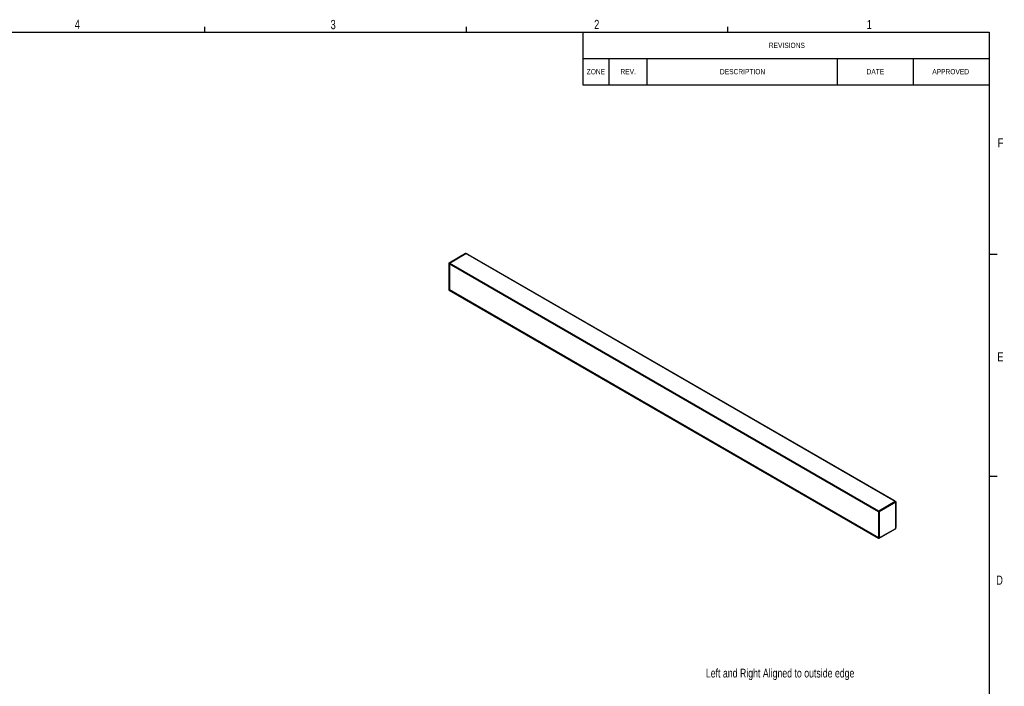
# Model space of a CAD drawing. Header units: inches. Extents: x 0.3 to 33.8, y 0.2 to 21.7.
# Tile 75 of 75: x 18.2 to 33.8, y 11.1 to 21.6. Entities that reach past the tile are written whole.
import ezdxf

# ---------------------------------------------------------------- set-up
doc = ezdxf.new("R2010")
doc.units = ezdxf.units.IN
doc.header["$MEASUREMENT"] = 0
doc.layers.add('BORDERS', color=7, linetype='Continuous')
doc.styles.add('SLDTEXTSTYLE0', font='TXT', dxfattribs={"width": 0.75})

# ---------------------------------------------------------------- blocks, each defined once
blk = doc.blocks.new('SW_TABLEANNOTATION_0')
at = {"layer": 'BORDERS', "color": 0}
for p, q in [((0, 0), (0, -0.415)), ((0, 0), (0.41, 0)), ((0.41, 0), (1.01, 0)), ((1.01, 0), (4.01, 0)), ((4.01, 0), (5.21, 0)), ((5.21, 0), (6.41, 0)), ((6.41, 0), (6.41, -0.415)), ((0, -0.415), (0, -0.83)), ((0, -0.415), (0.41, -0.415)), ((0.41, -0.415), (0.41, -0.83)), ((0.41, -0.415), (1.01, -0.415)), ((1.01, -0.415), (1.01, -0.83)), ((1.01, -0.415), (4.01, -0.415)), ((4.01, -0.415), (4.01, -0.83)), ((4.01, -0.415), (5.21, -0.415)), ((5.21, -0.415), (5.21, -0.83)), ((5.21, -0.415), (6.41, -0.415)), ((6.41, -0.415), (6.41, -0.83)), ((0, -0.83), (0.41, -0.83)), ((0.41, -0.83), (1.01, -0.83)), ((1.01, -0.83), (4.01, -0.83)), ((4.01, -0.83), (5.21, -0.83)), ((5.21, -0.83), (6.41, -0.83))]:
    blk.add_line(p, q, dxfattribs=at)
at = {"layer": 'BORDERS', "color": 0, "attachment_point": 1, "style": 'SLDTEXTSTYLE0'}
for s, insert, char_height in [('REVISIONS', (2.932, -0.166), 0.0833), ('ZONE', (0.059, -0.581), 0.0833), ('REV.', (0.592, -0.581), 0.0833), ('DESCRIPTION', (2.161, -0.581), 0.08333), ('DATE', (4.474, -0.581), 0.0833), ('APPROVED', (5.511, -0.581), 0.0833)]:
    blk.add_mtext(s, dxfattribs=dict(at, insert=insert, char_height=char_height))

msp = doc.modelspace()

# ---------------------------------------------------------------- linework, layer by layer
at = {"color": 7, "linetype": 'Continuous', "lineweight": 25}
for p, q in [((25.26149, 17.92168), (24.9995, 17.77044)), ((25.26617, 17.92122), (25.00419, 17.76998)), ((25.26661, 17.92096), (25.00463, 17.76972)), ((25.00463, 17.76972), (25.26661, 17.92096)), ((25.26661, 17.92096), (25.26617, 17.92122)), ((32.0407, 14.01037), (25.26661, 17.92096)), ((25.26711, 17.92101), (25.26667, 17.92127)), ((32.0412, 14.01042), (25.26711, 17.92101)), ((25.28039, 17.91391), (25.27995, 17.9136)), ((25.28208, 17.91237), (25.28265, 17.91308)), ((25.28265, 17.91308), (25.28265, 17.91204)), ((25.28278, 17.91197), (25.28278, 17.91341)), ((25.28906, 17.90938), (25.28784, 17.90905)), ((25.29028, 17.90764), (25.29085, 17.90834)), ((25.29085, 17.90834), (25.29085, 17.90731)), ((25.29098, 17.90723), (25.29098, 17.90867)), ((25.29604, 17.90432), (25.29726, 17.90465)), ((25.29906, 17.90361), (25.29849, 17.9029)), ((25.29906, 17.90361), (25.29906, 17.90257)), ((25.29918, 17.9025), (25.29918, 17.90394)), ((25.30424, 17.89958), (25.30547, 17.89991)), ((25.3069, 17.89861), (25.30637, 17.89835)), ((25.3069, 17.89861), (25.3069, 17.89804)), ((25.3077, 17.89814), (25.30726, 17.89784)), ((25.30739, 17.89793), (25.30739, 17.8992)), ((25.3077, 17.89814), (32.02097, 14.02265)), ((32.02173, 14.02277), (25.30846, 17.89826)), ((24.99727, 17.76574), (24.99727, 17.35237)), ((24.99756, 17.76533), (24.99756, 17.35196)), ((25.00392, 17.7685), (25.00348, 17.76875)), ((31.77801, 13.8579), (25.00392, 17.7685)), ((25.00392, 17.7685), (25.00392, 17.76197)), ((25.00392, 17.34145), (25.00392, 17.7685)), ((25.00392, 17.76197), (31.77801, 13.85137)), ((25.00413, 17.76151), (31.77801, 13.85103)), ((25.00419, 17.76998), (25.00463, 17.76972)), ((25.00463, 17.76972), (31.77871, 13.85913)), ((25.00887, 17.75877), (25.00887, 17.35165)), ((25.00348, 17.3417), (25.00392, 17.34145)), ((25.00369, 17.34124), (25.00413, 17.34099)), ((31.77801, 13.43738), (25.00392, 17.34798)), ((25.00392, 17.34798), (25.00392, 17.34145)), ((25.00392, 17.34145), (31.77801, 13.43085)), ((25.00413, 17.34099), (31.77821, 13.43039)), ((25.00887, 17.35165), (25.00463, 17.3492)), ((25.00463, 17.3492), (31.77801, 13.43902)), ((25.00887, 17.35165), (31.77801, 13.44391)), ((32.0407, 14.01037), (31.77871, 13.85913)), ((32.0407, 14.01037), (31.77871, 13.85913)), ((31.77916, 13.85887), (32.04114, 14.01011)), ((32.04777, 13.99863), (31.78579, 13.84739)), ((32.02097, 14.02265), (32.02053, 14.02235)), ((32.02177, 14.02219), (32.02133, 14.02189)), ((32.02346, 14.02066), (32.02403, 14.02136)), ((32.02403, 14.02136), (32.02403, 14.02033)), ((32.02416, 14.02025), (32.02416, 14.02169)), ((32.03044, 14.01766), (32.02921, 14.01733)), ((32.03166, 14.01592), (32.03223, 14.01663)), ((32.03223, 14.01663), (32.03223, 14.01559)), ((32.03236, 14.01552), (32.03236, 14.01696)), ((32.03742, 14.0126), (32.03864, 14.01293)), ((32.04044, 14.01189), (32.03987, 14.01119)), ((32.04044, 14.01189), (32.04044, 14.01086)), ((32.04056, 14.01078), (32.04056, 14.01222)), ((32.04114, 14.01011), (32.0407, 14.01037)), ((32.04164, 14.01016), (32.0412, 14.01042)), ((32.04439, 14.00757), (32.04505, 14.00771)), ((32.04505, 14.00771), (32.04684, 14.00819)), ((32.04828, 14.00689), (32.04579, 14.00569)), ((32.04777, 13.58526), (32.04777, 13.99863)), ((32.04806, 13.58567), (32.04806, 13.99904)), ((32.04828, 14.00689), (32.04828, 13.60107)), ((32.04877, 13.60167), (32.04877, 14.00749)), ((31.77801, 13.8579), (31.77801, 13.85137)), ((31.77801, 13.8579), (31.77801, 13.43085)), ((31.77845, 13.85765), (31.77801, 13.8579)), ((31.77871, 13.85913), (31.77916, 13.85887)), ((31.78437, 13.43402), (31.78437, 13.84739)), ((31.78579, 13.84739), (31.78579, 13.43402)), ((31.78384, 13.42973), (32.04583, 13.58096)), ((31.78579, 13.43402), (32.04777, 13.58526)), ((32.04828, 13.60107), (32.04806, 13.60096)), ((31.77801, 13.43738), (31.77801, 13.43085)), ((31.77801, 13.43085), (31.77845, 13.4306)), ((31.77821, 13.43039), (31.77866, 13.43014))]:
    msp.add_line(p, q, dxfattribs=at)
at = {"color": 7, "linetype": 'Continuous', "lineweight": 25, "flags": 128}
for points in [[(25.28265, 17.91308), (25.28277, 17.91335), (25.28272, 17.91363), (25.28251, 17.91388), (25.28215, 17.91407), (25.28171, 17.91417), (25.28122, 17.91418), (25.28077, 17.91409), (25.28039, 17.91391)], [(25.29085, 17.90834), (25.29097, 17.90857), (25.29096, 17.90881), (25.29083, 17.90903), (25.29059, 17.90922), (25.29025, 17.90937), (25.28987, 17.90944), (25.28946, 17.90945), (25.28906, 17.90938)], [(25.29726, 17.90465), (25.29766, 17.90471), (25.29807, 17.90471), (25.29846, 17.90463), (25.29879, 17.90449), (25.29903, 17.9043), (25.29916, 17.90407), (25.29917, 17.90384), (25.29906, 17.90361)], [(25.30547, 17.89991), (25.30593, 17.89998), (25.30641, 17.89995), (25.30685, 17.89983), (25.30717, 17.89962), (25.30736, 17.89936), (25.30737, 17.89908), (25.30721, 17.89882), (25.3069, 17.89861)], [(32.022, 14.02232), (32.02199, 14.02238), (32.02186, 14.02267), (32.02162, 14.02282), (32.02132, 14.02281), (32.02097, 14.02265)], [(32.02403, 14.02136), (32.02415, 14.02163), (32.0241, 14.02191), (32.02389, 14.02216), (32.02353, 14.02235), (32.02309, 14.02246), (32.0226, 14.02246), (32.02215, 14.02237), (32.02177, 14.02219)], [(32.03223, 14.01663), (32.03235, 14.01686), (32.03234, 14.01709), (32.03221, 14.01732), (32.03197, 14.01751), (32.03163, 14.01765), (32.03124, 14.01773), (32.03083, 14.01773), (32.03044, 14.01766)], [(32.03864, 14.01293), (32.03904, 14.013), (32.03945, 14.01299), (32.03984, 14.01291), (32.04017, 14.01277), (32.04041, 14.01258), (32.04054, 14.01236), (32.04055, 14.01212), (32.04044, 14.01189)], [(32.04684, 14.00819), (32.04731, 14.00827), (32.04779, 14.00824), (32.04823, 14.00811), (32.04855, 14.00791), (32.04874, 14.00765), (32.04875, 14.00737), (32.04859, 14.00711), (32.04828, 14.00689)]]:
    msp.add_lwpolyline(points, dxfattribs=at)
at = {"color": 7, "linetype": 'Continuous', "lineweight": 25}
for centre, radius, start, end in [((25.26343, 17.91738), 0.00472, 54.382423, 114.307119), ((25.26647, 17.92081), 0.000503, 65.692881, 125.617577), ((25.26691, 17.92055), 0.000503, 65.692881, 125.617577), ((25.26691, 17.92055), 0.000503, 65.692881, 125.617577), ((25.30817, 17.89763), 0.000695, 65.419935, 132.429906), ((24.99777, 17.76569), 0.000503, 114.374658, 174.305201), ((24.99777, 17.76579), 0.000503, 185.694799, 245.625342), ((25.0016, 17.76681), 0.00409, 50.796715, 189.214037), ((25.00117, 17.76592), 0.00366, 50.796715, 189.214037), ((25.00502, 17.76868), 0.00154, 122.605478, 177.394522), ((25.00546, 17.76843), 0.00154, 122.605478, 177.394522), ((25.00546, 17.76843), 0.00154, 122.605478, 177.394522), ((25.00441, 17.76191), 0.000493, 173.701154, 234.986666), ((24.99777, 17.35242), 0.000503, 185.694799, 245.625342), ((25.01042, 17.35254), 0.01287, 182.605478, 237.394522), ((25.00396, 17.34164), 0.00048, 172.744171, 235.943649), ((25.00546, 17.34791), 0.00154, 122.605478, 177.394522), ((25.00441, 17.34139), 0.000493, 173.701153, 234.986667), ((25.0044, 17.34139), 0.00048, 172.744171, 235.943649), ((32.04099, 14.00996), 0.000503, 65.692881, 125.617577), ((32.04099, 14.00996), 0.000503, 65.692881, 125.617577), ((32.04143, 14.0097), 0.000503, 65.692881, 125.617577), ((32.03338, 13.99798), 0.01441, 2.605478, 57.394522), ((32.04136, 14.00976), 0.000493, 353.701153, 54.986667), ((32.03491, 13.99886), 0.01287, 2.605478, 57.394522), ((32.04756, 13.99899), 0.000503, 5.694799, 65.625342), ((32.04756, 13.99909), 0.000503, 294.374658, 354.305201), ((31.77954, 13.85783), 0.00154, 122.605478, 177.394522), ((31.77954, 13.85783), 0.00154, 122.605478, 177.394522), ((31.77998, 13.85758), 0.00154, 122.605478, 177.394522), ((31.77151, 13.84681), 0.01287, 2.605478, 57.394522), ((31.77139, 13.84674), 0.01441, 2.605478, 57.394522), ((31.78508, 13.84876), 0.00154, 242.609672, 297.390328), ((32.04318, 13.58475), 0.00462, 305.013333, 6.298848), ((32.04756, 13.58572), 0.000503, 294.374658, 354.305201), ((32.04807, 13.60173), 0.000695, 287.562164, 354.578327), ((31.77848, 13.43079), 0.00048, 172.744171, 235.943649), ((31.7785, 13.4308), 0.000493, 173.701153, 234.986667), ((31.78076, 13.43343), 0.00366, 230.796715, 9.214037), ((31.77893, 13.43054), 0.00048, 172.744172, 235.943648), ((31.77886, 13.4306), 0.000503, 245.692881, 305.617577), ((31.78174, 13.43336), 0.00409, 230.796715, 9.214037), ((31.78508, 13.43538), 0.00154, 242.609672, 297.390328)]:
    msp.add_arc(centre, radius, start, end, dxfattribs=at)
at = {"layer": 'BORDERS'}
for p, q in [((21.14788, 21.4106), (21.14788, 21.4954)), ((25.27288, 21.4106), (25.27288, 21.4954)), ((29.39788, 21.4106), (29.39788, 21.4954)), ((33.52288, 17.9106), (33.64788, 17.9106)), ((33.52288, 14.4106), (33.64788, 14.4106))]:
    msp.add_line(p, q, dxfattribs=at)
at = {"layer": 'BORDERS', "lineweight": 25}
for p, q in [((0.52288, 21.4106), (33.52288, 21.4106)), ((33.52288, 21.4106), (33.52288, 0.4106))]:
    msp.add_line(p, q, dxfattribs=at)

# ---------------------------------------------------------------- block references
at = {"layer": 'BORDERS'}
msp.add_blockref('SW_TABLEANNOTATION_0', (27.11295, 21.4106), dxfattribs=at)

# ---------------------------------------------------------------- texts
at = {"layer": 'BORDERS', "color": 7, "char_height": 0.14583, "attachment_point": 1, "style": 'SLDTEXTSTYLE0'}
for s, insert in [('4', (19.09519, 21.60643)), ('3', (23.13131, 21.60385)), ('2', (27.28922, 21.60477)), ('1', (31.59044, 21.60436)), ('F', (33.65637, 19.73898)), ('E', (33.64947, 16.36368)), ('D', (33.6323, 12.84184))]:
    msp.add_mtext(s, dxfattribs=dict(at, insert=insert))
at = {"layer": 'BORDERS', "insert": (29.05204, 11.37195), "char_height": 0.1377953, "attachment_point": 1, "style": 'SLDTEXTSTYLE0'}
msp.add_mtext('Left and Right Aligned to outside edge', dxfattribs=at)

doc.saveas('drawing.dxf')
